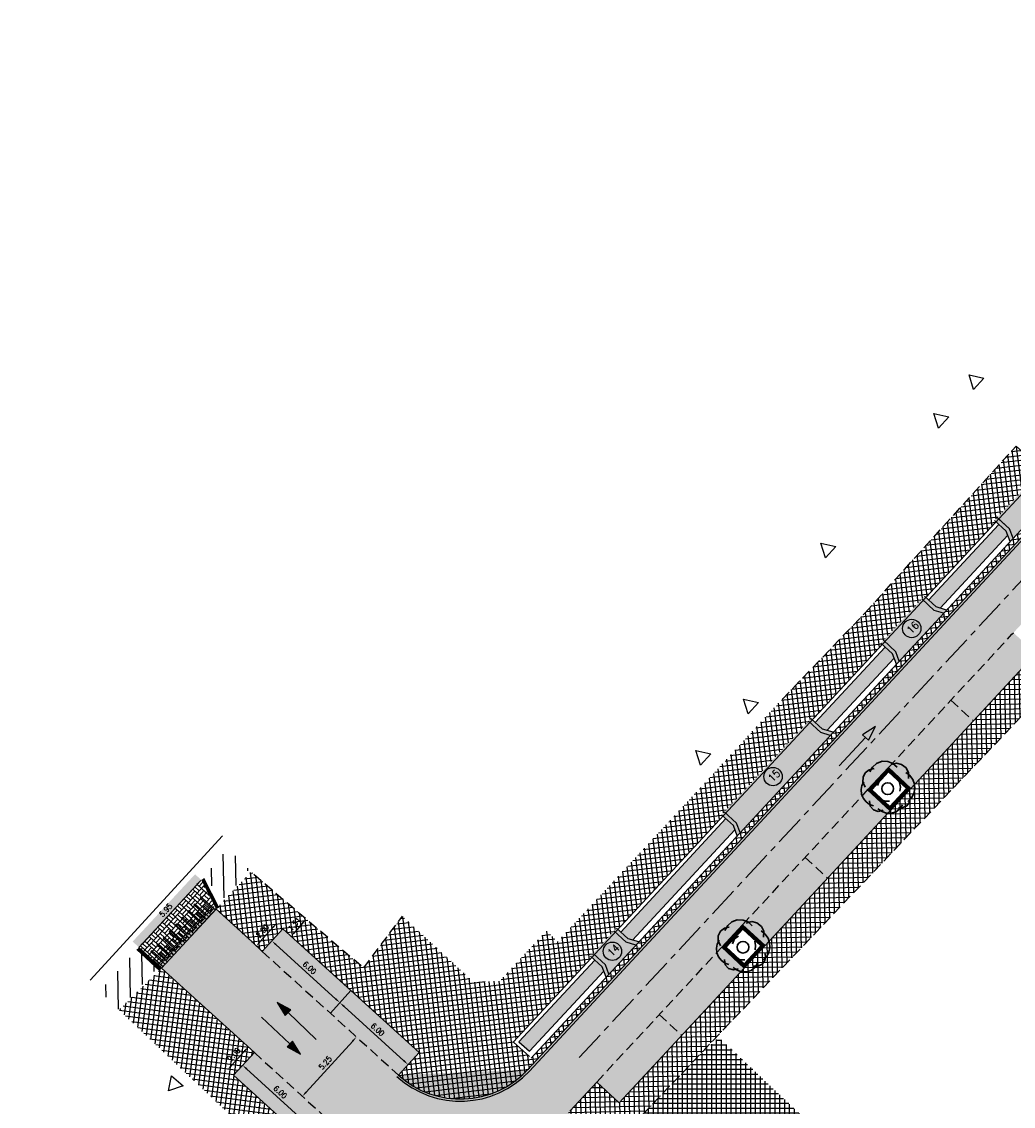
# Model space of a CAD drawing. Header units: metres. Extents: x 183890 to 185675, y 327401 to 328446.
# Tile 40 of 69: x 184162 to 184227, y 327908 to 327979. Entities that reach past the tile are written whole.
import ezdxf

# ---------------------------------------------------------------- set-up
doc = ezdxf.new("R2010")
doc.units = ezdxf.units.M
doc.header["$LTSCALE"] = 0.2
doc.header["$PDMODE"] = 35
doc.header["$PDSIZE"] = 0.2
for name, pattern in [('ACAD_ISO02W100', [15, 12, -3]), ('AM-AS', [16, 10, -2, 2, -2]), ('HIDDEN', [9.525, 6.35, -3.175]), ('HIDDEN2', [4.7625, 3.175, -1.5875])]:
    doc.linetypes.add(name, pattern=pattern)
for name, color, linetype, lineweight in [('N-WE-AM-AS-G', 10, 'AM-AS', 18), ('N-WE-VH-VERHARDING_BETONSTRAATSTEEN-A', 252, 'Continuous', 18), ('O_GRO_L_BOOM', 116, 'Continuous', 30), ('X-XX-AL-AANPIJLING-T25', 7, 'Continuous', 25)]:
    doc.layers.add(name, color=color, linetype=linetype, lineweight=lineweight)
for name, color, linetype in [('O_RIO_L_KOKER', 7, 'Continuous'), ('O_WEG_L_DETAIL', 7, 'Continuous'), ('O_WEGEN_A_ASFALT', 252, 'Continuous'), ('O_WEGEN_A_PVAK', 253, 'Continuous'), ('O_WEGEN_A_RIJWEG_GEB KL', 253, 'Continuous'), ('O_WEGEN_A_TROTTOIR', 252, 'Continuous'), ('O_WEGEN_brug', 254, 'Continuous'), ('O_WEGEN_HERSTRATEN', 253, 'Continuous'), ('O_WEGEN_L_2STREK', 3, 'Continuous'), ('O_WEGEN_L_OB 60x200', 2, 'HIDDEN'), ('O_WEGEN_L_P-VAK', 6, 'HIDDEN2'), ('O_WEGEN_L_RIJRICHTING', 3, 'Continuous'), ('O_WEGEN_L_TB18-20', 1, 'ACAD_ISO02W100'), ('O_WEGEN_T_BOOGSTRALEN', 7, 'Continuous'), ('O_WEGEN_T_MAATVOERING', 1, 'Continuous'), ('VOP-A', 7, 'Continuous'), ('Z_ZZZ_L_AAND_INRITTEN', 2, 'Continuous'), ('Z_ZZZ_Z_WERKGRENS', 3, 'FENCELINE2')]:
    doc.layers.add(name, color=color, linetype=linetype)
doc.styles.add('ROMANS', font='romans.shx', dxfattribs={"width": 0.9})
doc.styles.add('ROMANS1_200_25', font='romans.shx', dxfattribs={"width": 0.9, "height": 0.5})
doc.linetypes.add('FENCELINE2', pattern='A,6.35,-2.54,[132,ltypeshp.shx,S=2.54,R=0,X=-2.54,Y=0],-2.54,25.4', length=36.83)
doc.dimstyles.new('1_200', dxfattribs={"dimscale": 0.2, "dimtxt": 1.8, "dimasz": 1.8, "dimexe": 1.8, "dimexo": 0.625, "dimgap": 0.9, "dimtad": 1, "dimlfac": -1, "dimzin": 0, "dimdsep": 46, "dimtxsty": 'ROMANS', "dimcen": 0.9, "dimse1": 1, "dimse2": 1, "dimadec": 0, "dimazin": 0, "dimtfac": 1, "dimtix": 1, "dimtofl": 0, "dimtmove": 2, "dimatfit": 3, "dimfxl": 1, "dimtolj": 1, "dimtzin": 0, "dimarcsym": 0})

# ---------------------------------------------------------------- blocks, each defined once
blk = doc.blocks.new('Boom-2')
at = {"layer": 'O_GRO_L_BOOM'}
for p, q in [((-2.87, 3.75), (-2.12, 4.44)), ((-2.12, 4.44), (-1.08, 4.85)), ((-1.08, 4.85), (0, 4.8)), ((0, 4.8), (0.93, 4.43)), ((0.59, 4.22), (1.6, 4.49)), ((0.93, 4.43), (1.71, 3.73)), ((1.6, 4.49), (2.56, 4.25)), ((2.56, 4.25), (3.42, 3.61)), ((-4.64, 1.85), (-4.22, 2.7)), ((-4.22, 2.7), (-3.5, 3.25)), ((-3.5, 3.25), (-2.58, 3.46)), ((-3.38, 2.86), (-2.87, 3.75)), ((3.36, 2.75), (4.03, 2.22)), ((3.42, 3.61), (3.86, 2.7)), ((3.86, 2.7), (3.81, 1.62)), ((4.03, 2.22), (4.64, 1.42)), ((-4.99, -0.46), (-4.87, 0.31)), ((-4.87, 0.31), (-4.48, 1.02)), ((-4.65, 0.91), (-4.64, 1.85)), ((-4.22, 0.01), (-4.65, 0.91)), ((-1.96, 0.33), (-1.59, 1.26)), ((-1.59, 1.26), (-0.87, 1.81)), ((2.17, 0.86), (2.33, 0.02)), ((2.33, 0.02), (2.22, -0.76)), ((4.64, 1.42), (4.94, 0.55)), ((4.94, 0.55), (5.01, -0.34)), ((-4.91, -1.35), (-4.99, -0.46)), ((-4.58, -2.09), (-4.91, -1.35)), ((4.39, -2.01), (3.72, -2.65)), ((4.06, -1.28), (4.16, -2.03)), ((4.81, -1.17), (4.39, -2.01)), ((5.01, -0.34), (4.81, -1.17)), ((-4.08, -2.72), (-4.58, -2.09)), ((-3.41, -3.25), (-4.08, -2.72)), ((-3.34, -3.56), (-3.46, -2.58)), ((-2.67, -3.5), (-3.41, -3.25)), ((-2.7, -4.22), (-3.34, -3.56)), ((-0.5, -2.64), (-1.24, -2.39)), ((0.31, -2.62), (-0.5, -2.64)), ((2.22, -4.03), (1.51, -4.59)), ((2.79, -3.81), (1.98, -3.83)), ((2.7, -3.27), (2.22, -4.03)), ((3.52, -3.47), (2.79, -3.81)), ((4.05, -2.8), (3.52, -3.47)), ((4.16, -2.03), (4.05, -2.8)), ((-1.82, -4.51), (-2.7, -4.22)), ((-1.1, -4.54), (-1.86, -4.06)), ((-0.9, -4.29), (-1.82, -4.51)), ((-0.31, -4.87), (-1.1, -4.54)), ((0.63, -4.88), (-0.31, -4.87)), ((1.51, -4.59), (0.63, -4.88))]:
    blk.add_line(p, q, dxfattribs=at)
blk.add_circle((-0.03, -0.28), 1.1, dxfattribs=at)
blk = doc.blocks.new('*D91')
at = {"layer": 'Defpoints', "color": 0, "transparency": 16777216}
for p in [(184174.955, 327921.165), (184169.453, 327918.144), (184170.924, 327916.789)]:
    blk.add_point(p, dxfattribs=at)
at = {"layer": 'O_WEGEN_T_MAATVOERING', "color": 0, "lineweight": -2, "transparency": 16777216}
blk.add_line((184173.24, 327922.256), (184169.697, 327918.409), dxfattribs=at)
at = {"layer": 'O_WEGEN_T_MAATVOERING', "color": 0, "transparency": 16777216}
for points in [[(184173.196, 327922.296), (184173.284, 327922.215), (184173.484, 327922.52)], [(184169.653, 327918.45), (184169.741, 327918.369), (184169.453, 327918.144)]]:
    blk.add_solid(points, dxfattribs=at)
at = {"layer": 'O_WEGEN_T_MAATVOERING', "color": 0, "transparency": 16777216, "insert": (184171.204, 327920.576), "char_height": 0.36, "attachment_point": 5, "rotation": 47.34904, "style": 'ROMANS'}
blk.add_mtext('\\A1;5.95', dxfattribs=at)
blk = doc.blocks.new('*D97')
at = {"layer": 'Defpoints', "color": 0, "transparency": 16777216}
for p in [(184182.615, 327914.585), (184187.009, 327910.499), (184187.057, 327910.551)]:
    blk.add_point(p, dxfattribs=at)
at = {"layer": 'O_WEGEN_T_MAATVOERING', "color": 0, "lineweight": -2, "transparency": 16777216}
blk.add_line((184182.834, 327914.29), (184186.743, 327910.741), dxfattribs=at)
at = {"layer": 'O_WEGEN_T_MAATVOERING', "color": 0, "transparency": 16777216}
for points in [[(184182.874, 327914.335), (184182.794, 327914.246), (184182.568, 327914.532)], [(184186.783, 327910.785), (184186.703, 327910.696), (184187.009, 327910.499)]]:
    blk.add_solid(points, dxfattribs=at)
at = {"layer": 'O_WEGEN_T_MAATVOERING', "color": 0, "transparency": 16777216, "insert": (184185.031, 327912.782), "char_height": 0.36, "attachment_point": 5, "rotation": 317.75767, "style": 'ROMANS'}
blk.add_mtext('\\A1;6.00', dxfattribs=at)
blk = doc.blocks.new('*D98')
at = {"layer": 'Defpoints', "color": 0, "transparency": 16777216}
for p in [(184178.845, 327919.358), (184177.1, 327918.241), (184177.501, 327917.878)]:
    blk.add_point(p, dxfattribs=at)
at = {"layer": 'O_WEGEN_T_MAATVOERING', "color": 0, "lineweight": -2, "transparency": 16777216}
blk.add_line((184178.203, 327919.456), (184177.342, 327918.508), dxfattribs=at)
at = {"layer": 'O_WEGEN_T_MAATVOERING', "color": 0, "transparency": 16777216}
for points in [[(184178.159, 327919.496), (184178.247, 327919.415), (184178.445, 327919.722)], [(184177.298, 327918.548), (184177.387, 327918.468), (184177.1, 327918.241)]]:
    blk.add_solid(points, dxfattribs=at)
at = {"layer": 'O_WEGEN_T_MAATVOERING', "color": 0, "transparency": 16777216, "insert": (184177.506, 327919.224), "char_height": 0.36, "attachment_point": 5, "rotation": 47.75767, "style": 'ROMANS'}
blk.add_mtext('\\A1;2.00', dxfattribs=at)
blk = doc.blocks.new('*D99')
at = {"layer": 'Defpoints', "color": 0, "transparency": 16777216}
for p in [(184175.628, 327909.812), (184180.646, 327906.41), (184180.06, 327905.767)]:
    blk.add_point(p, dxfattribs=at)
at = {"layer": 'O_WEGEN_T_MAATVOERING', "color": 0, "lineweight": -2, "transparency": 16777216}
blk.add_line((184176.48, 327910.212), (184180.38, 327906.652), dxfattribs=at)
at = {"layer": 'O_WEGEN_T_MAATVOERING', "color": 0, "transparency": 16777216}
for points in [[(184176.521, 327910.256), (184176.44, 327910.167), (184176.214, 327910.454)], [(184180.421, 327906.697), (184180.34, 327906.608), (184180.646, 327906.41)]]:
    blk.add_solid(points, dxfattribs=at)
at = {"layer": 'O_WEGEN_T_MAATVOERING', "color": 0, "transparency": 16777216, "insert": (184178.673, 327908.698), "char_height": 0.36, "attachment_point": 5, "rotation": 317.615, "style": 'ROMANS'}
blk.add_mtext('\\A1;6.00', dxfattribs=at)
blk = doc.blocks.new('*D101')
at = {"layer": 'Defpoints', "color": 0, "transparency": 16777216}
for p in [(184180.494, 327919.899), (184179.384, 327918.862), (184179.515, 327918.75)]:
    blk.add_point(p, dxfattribs=at)
at = {"layer": 'O_WEGEN_T_MAATVOERING', "color": 0, "lineweight": -2, "transparency": 16777216}
blk.add_line((184180.129, 327919.737), (184179.617, 327919.136), dxfattribs=at)
at = {"layer": 'O_WEGEN_T_MAATVOERING', "color": 0, "transparency": 16777216}
for points in [[(184180.083, 327919.776), (184180.174, 327919.698), (184180.362, 327920.011)], [(184179.571, 327919.175), (184179.663, 327919.097), (184179.384, 327918.862)]]:
    blk.add_solid(points, dxfattribs=at)
at = {"layer": 'O_WEGEN_T_MAATVOERING', "color": 0, "transparency": 16777216, "insert": (184179.599, 327919.67), "char_height": 0.36, "attachment_point": 5, "rotation": 49.57529, "style": 'ROMANS'}
blk.add_mtext('\\A1;1.51', dxfattribs=at)
blk = doc.blocks.new('*D179')
at = {"layer": 'Defpoints', "color": 0, "transparency": 16777216}
for p in [(184182.671, 327913.183), (184179.144, 327909.311), (184180.116, 327908.425)]:
    blk.add_point(p, dxfattribs=at)
at = {"layer": 'O_WEGEN_T_MAATVOERING', "color": 0, "lineweight": -2, "transparency": 16777216}
blk.add_line((184183.401, 327912.031), (184180.359, 327908.691), dxfattribs=at)
at = {"layer": 'O_WEGEN_T_MAATVOERING', "color": 0, "transparency": 16777216}
for points in [[(184183.356, 327912.072), (184183.445, 327911.991), (184183.643, 327912.297)], [(184180.314, 327908.732), (184180.403, 327908.651), (184180.116, 327908.425)]]:
    blk.add_solid(points, dxfattribs=at)
at = {"layer": 'O_WEGEN_T_MAATVOERING', "color": 0, "transparency": 16777216, "insert": (184181.614, 327910.604), "char_height": 0.36, "attachment_point": 5, "rotation": 47.66948, "style": 'ROMANS'}
blk.add_mtext('\\A1;5.25', dxfattribs=at)
blk = doc.blocks.new('*D180')
at = {"layer": 'Defpoints', "color": 0, "transparency": 16777216}
for p in [(184178.173, 327918.618), (184182.615, 327914.585), (184182.568, 327914.532)]:
    blk.add_point(p, dxfattribs=at)
at = {"layer": 'O_WEGEN_T_MAATVOERING', "color": 0, "lineweight": -2, "transparency": 16777216}
blk.add_line((184178.392, 327918.324), (184182.301, 327914.774), dxfattribs=at)
at = {"layer": 'O_WEGEN_T_MAATVOERING', "color": 0, "transparency": 16777216}
for points in [[(184178.433, 327918.368), (184178.352, 327918.28), (184178.126, 327918.566)], [(184182.341, 327914.819), (184182.261, 327914.73), (184182.568, 327914.532)]]:
    blk.add_solid(points, dxfattribs=at)
at = {"layer": 'O_WEGEN_T_MAATVOERING', "color": 0, "transparency": 16777216, "insert": (184180.589, 327916.816), "char_height": 0.36, "attachment_point": 5, "rotation": 317.75767, "style": 'ROMANS'}
blk.add_mtext('\\A1;6.00', dxfattribs=at)
blk = doc.blocks.new('*D181')
at = {"layer": 'Defpoints', "color": 0, "transparency": 16777216}
for p in [(184176.984, 327911.282), (184175.239, 327910.165), (184175.639, 327909.802)]:
    blk.add_point(p, dxfattribs=at)
at = {"layer": 'O_WEGEN_T_MAATVOERING', "color": 0, "lineweight": -2, "transparency": 16777216}
blk.add_line((184176.341, 327911.379), (184175.481, 327910.432), dxfattribs=at)
at = {"layer": 'O_WEGEN_T_MAATVOERING', "color": 0, "transparency": 16777216}
for points in [[(184176.297, 327911.42), (184176.386, 327911.339), (184176.584, 327911.646)], [(184175.437, 327910.472), (184175.525, 327910.392), (184175.239, 327910.165)]]:
    blk.add_solid(points, dxfattribs=at)
at = {"layer": 'O_WEGEN_T_MAATVOERING', "color": 0, "transparency": 16777216, "insert": (184175.645, 327911.148), "char_height": 0.36, "attachment_point": 5, "rotation": 47.75767, "style": 'ROMANS'}
blk.add_mtext('\\A1;2.00', dxfattribs=at)

msp = doc.modelspace()

# ---------------------------------------------------------------- hatches: boundary and pattern name
at = {"layer": 'N-WE-VH-VERHARDING_BETONSTRAATSTEEN-A'}
h = msp.add_hatch(dxfattribs=at)
h.set_pattern_fill('AVH-BSS_KEIFORMAAT_BLOK', color=256, scale=2, angle=-42.50627, pattern_type=2)
h.set_pattern_definition([(317.49373, (184192.06035, 327482.8453), (0.2837818, 0.3096254), []), (317.49373, (184192.20224, 327483.0001), (0.5934072, 0.02584364), [0.42, -0.42]), (47.49373, (184192.06035, 327482.8453), (-0.3096254, 0.2837818), []), (47.49373, (184191.90554, 327482.9872), (-0.02584364, 0.5934072), [0.42, -0.42])])
h.paths.add_polyline_path([(184174.482, 327920.652), (184170.924, 327916.789), (184169.453, 327918.145), (184173.513, 327922.551)])
at = {"layer": 'O_RIO_L_KOKER'}
h = msp.add_hatch(color=143, dxfattribs=at)
h.dxf.hatch_style = 1
h.paths.add_polyline_path([(184226.159, 327945.053), (184226.055, 327945.324), (184225.567, 327945.768), (184220.984, 327940.823), (184221.468, 327940.375), (184221.747, 327940.293)])
h = msp.add_hatch(color=143, dxfattribs=at)
h.dxf.hatch_style = 1
h.paths.add_polyline_path([(184218.729, 327937.037), (184218.626, 327937.309), (184218.142, 327937.758), (184213.585, 327932.841), (184214.069, 327932.392), (184214.348, 327932.311)])
h = msp.add_hatch(color=143, dxfattribs=at)
h.dxf.hatch_style = 1
h.paths.add_polyline_path([(184208.343, 327925.832), (184208.241, 327926.104), (184207.757, 327926.553), (184200.894, 327919.149), (184201.378, 327918.7), (184201.657, 327918.619)])
h = msp.add_hatch(color=143, dxfattribs=at)
h.dxf.hatch_style = 1
h.paths.add_polyline_path([(184199.781, 327916.594), (184199.679, 327916.867), (184199.195, 327917.315), (184194.251, 327911.982), (184194.929, 327911.359)])
at = {"layer": 'O_WEG_L_DETAIL'}
h = msp.add_hatch(color=256, dxfattribs=at)
h.dxf.hatch_style = 1
h.paths.add_polyline_path([(184174.46, 327920.695), (184174.343, 327920.808), (184174.27, 327920.729), (184173.506, 327921.433), (184173.439, 327921.36), (184174.203, 327920.656), (184174.069, 327920.511), (184173.687, 327920.863), (184173.62, 327920.79), (184174.002, 327920.438), (184173.868, 327920.292), (184173.104, 327920.996), (184173.037, 327920.923), (184173.801, 327920.219), (184173.667, 327920.074), (184173.285, 327920.426), (184173.218, 327920.353), (184173.6, 327920.001), (184173.466, 327919.856), (184172.702, 327920.559), (184172.635, 327920.487), (184173.399, 327919.783), (184173.265, 327919.637), (184172.883, 327919.989), (184172.816, 327919.916), (184173.198, 327919.564), (184173.064, 327919.419), (184172.299, 327920.123), (184172.232, 327920.046), (184172.997, 327919.346), (184172.862, 327919.2), (184172.48, 327919.552), (184172.413, 327919.48), (184172.795, 327919.128), (184172.661, 327918.982), (184171.897, 327919.686), (184171.83, 327919.613), (184172.594, 327918.909), (184172.46, 327918.764), (184172.078, 327919.116), (184172.011, 327919.043), (184172.393, 327918.691), (184172.259, 327918.545), (184171.495, 327919.249), (184171.428, 327919.177), (184172.192, 327918.473), (184172.058, 327918.327), (184171.676, 327918.679), (184171.609, 327918.606), (184171.991, 327918.254), (184171.857, 327918.109), (184171.093, 327918.813), (184171.026, 327918.74), (184171.79, 327918.036), (184171.656, 327917.89), (184171.274, 327918.242), (184171.207, 327918.17), (184171.589, 327917.818), (184171.55, 327917.776), (184171.703, 327917.635), (184174.482, 327920.652)])
h = msp.add_hatch(color=256, dxfattribs=at)
h.dxf.hatch_style = 1
h.paths.add_polyline_path([(184170.775, 327916.934), (184170.932, 327916.799), (184172.546, 327918.55), (184172.393, 327918.691), (184172.264, 327918.55), (184171.499, 327919.254), (184171.433, 327919.178), (184172.197, 327918.478), (184172.062, 327918.332), (184171.68, 327918.684), (184171.613, 327918.611), (184171.995, 327918.259), (184171.861, 327918.114), (184171.097, 327918.818), (184171.03, 327918.745), (184171.794, 327918.041), (184171.66, 327917.895), (184171.278, 327918.247), (184171.211, 327918.175), (184171.593, 327917.823), (184171.459, 327917.677), (184170.695, 327918.381), (184170.628, 327918.308), (184171.392, 327917.604), (184171.258, 327917.459), (184170.876, 327917.811), (184170.809, 327917.738), (184171.191, 327917.386), (184171.057, 327917.24), (184170.293, 327917.944), (184170.226, 327917.872), (184170.99, 327917.168), (184170.856, 327917.022), (184170.474, 327917.374), (184170.407, 327917.301), (184170.789, 327916.949)])
at = {"layer": 'O_WEGEN_A_ASFALT'}
msp.add_hatch(color=256, dxfattribs=at).paths.add_polyline_path([(184173.513, 327922.551), (184173.113, 327922.92), (184169.041, 327918.525), (184169.454, 327918.146)])
at = {"layer": 'O_WEGEN_A_PVAK'}
for points in [[(184226.52, 327938.691), (184218.363, 327929.89), (184219.83, 327928.53), (184227.987, 327937.331)], [(184217.003, 327928.423), (184208.846, 327919.622), (184210.313, 327918.263), (184218.47, 327927.064)], [(184207.486, 327918.155), (184199.329, 327909.354), (184200.796, 327907.995), (184208.953, 327916.796)]]:
    msp.add_hatch(color=256, dxfattribs=at).paths.add_polyline_path(points)
at = {"layer": 'O_WEGEN_A_RIJWEG_GEB KL'}
h = msp.add_hatch(color=256, dxfattribs=at)
edge = h.paths.add_edge_path()
edge.add_line((184199.739, 327898.573), (184197.575, 327900.618))
edge.add_arc((184201.243, 327904.04), 5.017, 137.21579, 223.00174, ccw=False)
edge.add_line((184197.562, 327907.447), (184199.329, 327909.354))
edge.add_line((184199.329, 327909.354), (184236.431, 327949.384))
edge.add_line((184236.431, 327949.384), (184245.975, 327959.68))
edge.add_arc((184252.017, 327970.035), 11.989, 221.0541, 239.73866, ccw=False)
edge.add_arc((184238.606, 327965.348), 5.408, 315.99597, 323.90402, ccw=False)
edge.add_line((184242.496, 327961.59), (184194.83, 327910.164))
edge.add_arc((184190.429, 327914.242), 6, 227.61501, 317.17476, ccw=False)
edge.add_line((184186.385, 327909.811), (184183.353, 327905.493))
edge.add_line((184183.353, 327905.493), (184185.848, 327903.193))
edge.add_arc((184182.441, 327899.509), 5.018, -44.05926, 47.24116, ccw=False)
edge.add_line((184186.047, 327896.019), (184188.402, 327893.773))
edge.add_arc((184192.208, 327890.529), 5, 47.20361, 139.56013, ccw=False)
edge.add_line((184195.605, 327894.198), (184199.739, 327898.573))
msp.add_hatch(color=256, dxfattribs=at).paths.add_polyline_path([(184174.455, 327920.675), (184176.814, 327918.53), (184177.501, 327917.878), (184178.845, 327919.358), (184187.729, 327911.291), (184186.385, 327909.811), (184183.353, 327905.493), (184185.848, 327903.193), (184184.492, 327901.723), (184175.628, 327909.812), (184176.984, 327911.282), (184170.923, 327916.788)])
at = {"layer": 'O_WEGEN_A_TROTTOIR'}
h = msp.add_hatch(dxfattribs=at)
h.set_pattern_fill('ANSI37', color=256, scale=0.1, style=0)
h.set_pattern_definition([(97.00933, (184232.48636, 327976.8643), (-0.3151271, -0.0387448), []), (187.00933, (184232.48636, 327976.8643), (0.0387448, -0.3151271), [])])
edge = h.paths.add_edge_path()
edge.add_line((184237.44, 327977.519), (184238.467, 327976.717))
edge.add_line((184238.467, 327976.717), (184240.985, 327974.75))
edge.add_arc((184252.024, 327970.044), 12, 156.91155, 221.06264)
edge.add_arc((184238.927, 327965.096), 5, 317.17339, 324.06552, ccw=False)
edge.add_line((184242.594, 327961.697), (184241.343, 327960.347))
edge.add_line((184241.343, 327960.347), (184241.115, 327960.631))
edge.add_line((184241.115, 327960.631), (184239.979, 327961.684))
edge.add_line((184239.979, 327961.684), (184230.821, 327951.805))
edge.add_line((184230.821, 327951.805), (184230.726, 327951.893))
edge.add_line((184230.726, 327951.893), (184225.287, 327946.025))
edge.add_line((184225.287, 327946.025), (184225.386, 327945.934))
edge.add_line((184225.386, 327945.934), (184220.8, 327940.993))
edge.add_line((184220.8, 327940.993), (184220.705, 327941.081))
edge.add_line((184220.705, 327941.081), (184217.864, 327938.016))
edge.add_line((184217.864, 327938.016), (184217.959, 327937.927))
edge.add_line((184217.959, 327937.927), (184213.402, 327933.011))
edge.add_line((184213.402, 327933.011), (184213.307, 327933.099))
edge.add_line((184213.307, 327933.099), (184207.478, 327926.811))
edge.add_line((184207.478, 327926.811), (184207.574, 327926.723))
edge.add_line((184207.574, 327926.723), (184200.711, 327919.319))
edge.add_line((184200.711, 327919.319), (184200.616, 327919.407))
edge.add_line((184200.616, 327919.407), (184198.916, 327917.573))
edge.add_line((184198.916, 327917.573), (184199.012, 327917.485))
edge.add_line((184199.012, 327917.485), (184193.898, 327911.968))
edge.add_line((184193.898, 327911.968), (184195.038, 327910.918))
edge.add_line((184195.038, 327910.918), (184231.938, 327950.729))
edge.add_line((184231.938, 327950.729), (184241.081, 327960.594))
edge.add_line((184241.081, 327960.594), (184241.338, 327960.341))
edge.add_line((184241.338, 327960.341), (184229.823, 327947.918))
edge.add_line((184229.823, 327947.918), (184195.321, 327910.693))
edge.add_arc((184190.452, 327914.311), 6.066, 227.8926, 323.39106, ccw=False)
edge.add_line((184186.385, 327909.811), (184187.729, 327911.291))
edge.add_line((184187.729, 327911.291), (184178.845, 327919.358))
edge.add_line((184178.845, 327919.358), (184177.5, 327917.878))
edge.add_line((184177.5, 327917.878), (184174.484, 327920.648))
edge.add_line((184174.484, 327920.648), (184175.091, 327921.313))
edge.add_line((184175.091, 327921.313), (184176.782, 327923.085))
edge.add_line((184176.782, 327923.085), (184184.12, 327916.81))
edge.add_line((184184.12, 327916.81), (184186.649, 327920.186))
edge.add_line((184186.649, 327920.186), (184191.293, 327915.883))
edge.add_line((184191.293, 327915.883), (184193.003, 327915.948))
edge.add_line((184193.003, 327915.948), (184196.048, 327919.234))
edge.add_line((184196.048, 327919.234), (184196.783, 327918.528))
edge.add_line((184196.783, 327918.528), (184211.443, 327934.35))
edge.add_line((184211.443, 327934.35), (184216.847, 327939.998))
edge.add_line((184216.847, 327939.998), (184226.693, 327950.884))
edge.add_line((184226.693, 327950.884), (184227.161, 327950.448))
edge.add_line((184227.161, 327950.448), (184235.898, 327959.679))
edge.add_line((184235.898, 327959.679), (184238.449, 327964.707))
edge.add_line((184238.449, 327964.707), (184238.016, 327969.475))
edge.add_line((184238.016, 327969.475), (184236.792, 327973.149))
edge.add_line((184236.792, 327973.149), (184235.499, 327975.098))
edge.add_line((184235.499, 327975.098), (184234.117, 327976.528))
edge.add_line((184234.117, 327976.528), (184235.74, 327978.591))
edge.add_line((184235.74, 327978.591), (184237.316, 327977.362))
edge.add_line((184237.316, 327977.362), (184237.44, 327977.519))
h = msp.add_hatch(dxfattribs=at)
h.set_pattern_fill('ANSI37', color=256, scale=0.1, style=0)
h.set_pattern_definition([(91.25158, (184175.12587, 327907.19572), (-0.3174243, -0.006935), []), (181.25158, (184175.12587, 327907.19572), (0.006935, -0.3174243), [])])
edge = h.paths.add_edge_path()
edge.add_line((184247.872, 327958.785), (184246.055, 327956.825))
edge.add_line((184246.055, 327956.825), (184200.796, 327907.995))
edge.add_line((184200.796, 327907.995), (184199.329, 327909.354))
edge.add_line((184199.329, 327909.354), (184197.562, 327907.447))
edge.add_arc((184201.227, 327904.046), 5, 137.14028, 226.62135)
edge.add_line((184197.793, 327900.412), (184199.739, 327898.573))
edge.add_line((184199.739, 327898.573), (184199.876, 327898.719))
edge.add_line((184199.876, 327898.719), (184202.251, 327896.498))
edge.add_line((184202.251, 327896.498), (184203.012, 327897.324))
edge.add_line((184203.012, 327897.324), (184200.306, 327899.821))
edge.add_line((184200.306, 327899.821), (184199.827, 327900.182))
edge.add_arc((184201.861, 327902.387), 3, 136.4537, 227.30893, ccw=False)
edge.add_line((184199.686, 327904.454), (184226.284, 327932.436))
edge.add_line((184226.284, 327932.436), (184244.863, 327952.204))
edge.add_line((184244.863, 327952.204), (184249.472, 327955.348))
edge.add_line((184249.472, 327955.348), (184257.573, 327956.431))
edge.add_line((184257.573, 327956.431), (184263.828, 327954.28))
edge.add_line((184263.828, 327954.28), (184265.515, 327956.62))
edge.add_line((184265.515, 327956.62), (184259.726, 327960.842))
edge.add_arc((184252.024, 327970.044), 12, 256.94608, 309.92921, ccw=False)
edge.add_arc((184252.024, 327970.044), 12, 249.7588, 256.94608, ccw=False)
h = msp.add_hatch(dxfattribs=at)
h.set_pattern_fill('ANSI37', color=256, scale=0.1, style=0)
h.set_pattern_definition([(82.34754, (184037.04, 327702.93264), (-0.31467236, 0.0422795), []), (172.34754, (184037.04, 327702.93264), (-0.0422795, -0.31467236), [])])
edge = h.paths.add_edge_path()
edge.add_line((184170.924, 327916.789), (184168.162, 327914.068))
edge.add_line((184168.162, 327914.068), (184184.454, 327898.671))
edge.add_line((184184.454, 327898.671), (184178.245, 327892.018))
edge.add_line((184178.245, 327892.018), (184159.774, 327870.508))
edge.add_line((184159.774, 327870.508), (184152.066, 327861.389))
edge.add_line((184152.066, 327861.389), (184143.137, 327850.82))
edge.add_line((184143.137, 327850.82), (184133.161, 327839.094))
edge.add_line((184133.161, 327839.094), (184128.053, 327832.995))
edge.add_line((184128.053, 327832.995), (184120.988, 327824.56))
edge.add_line((184120.988, 327824.56), (184113.527, 327816.631))
edge.add_line((184113.527, 327816.631), (184112.276, 327815.34))
edge.add_line((184112.276, 327815.34), (184109.326, 327812.041))
edge.add_line((184109.326, 327812.041), (184106.376, 327808.742))
edge.add_line((184106.376, 327808.742), (184101.891, 327803.637))
edge.add_line((184101.891, 327803.637), (184098.017, 327799.213))
edge.add_line((184098.017, 327799.213), (184094.485, 327795.152))
edge.add_line((184094.485, 327795.152), (184089.864, 327789.84))
edge.add_line((184089.864, 327789.84), (184080.507, 327778.997))
edge.add_line((184080.507, 327778.997), (184072.107, 327769.269))
edge.add_line((184072.107, 327769.269), (184069.467, 327766.038))
edge.add_line((184069.467, 327766.038), (184065.885, 327762.22))
edge.add_line((184065.885, 327762.22), (184062.772, 327758.415))
edge.add_line((184062.772, 327758.415), (184057.054, 327752.018))
edge.add_line((184057.054, 327752.018), (184050.046, 327744.11))
edge.add_line((184050.046, 327744.11), (184035.761, 327727.99))
edge.add_line((184035.761, 327727.99), (184036.834, 327727.033))
edge.add_line((184036.834, 327727.033), (184058.029, 327750.82))
edge.add_line((184058.029, 327750.82), (184057.932, 327750.907))
edge.add_line((184057.932, 327750.907), (184061.66, 327755.088))
edge.add_line((184061.66, 327755.088), (184061.757, 327755.001))
edge.add_line((184061.757, 327755.001), (184064.659, 327758.271))
edge.add_line((184064.659, 327758.271), (184064.561, 327758.357))
edge.add_line((184064.561, 327758.357), (184067.53, 327761.739))
edge.add_line((184067.53, 327761.739), (184067.627, 327761.654))
edge.add_line((184067.627, 327761.654), (184078.206, 327773.709))
edge.add_line((184078.206, 327773.709), (184078.361, 327773.885))
edge.add_line((184078.361, 327773.885), (184078.263, 327773.97))
edge.add_line((184078.263, 327773.97), (184081.891, 327778.104))
edge.add_line((184081.891, 327778.104), (184081.988, 327778.019))
edge.add_line((184081.988, 327778.019), (184084.84, 327781.269))
edge.add_line((184084.84, 327781.269), (184084.743, 327781.355))
edge.add_line((184084.743, 327781.355), (184088.37, 327785.489))
edge.add_line((184088.37, 327785.489), (184088.468, 327785.403))
edge.add_line((184088.468, 327785.403), (184089.318, 327786.372))
edge.add_line((184089.318, 327786.372), (184095.901, 327793.873))
edge.add_line((184095.901, 327793.873), (184100.978, 327799.659))
edge.add_line((184100.978, 327799.659), (184100.881, 327799.745))
edge.add_line((184100.881, 327799.745), (184105.564, 327805.081))
edge.add_line((184105.564, 327805.081), (184105.661, 327804.995))
edge.add_line((184105.661, 327804.995), (184112.262, 327812.517))
edge.add_arc((184105.116, 327818.961), 9.623, 317.95753, 319.50613)
edge.add_arc((184109.212, 327809.14), 4.81, 47.95753, 49.50613)
edge.add_arc((184002.516, 327911.605), 147.727, 318.02167, 319.57028)
edge.add_arc((184118.172, 327819.388), 4.81, 228.19984, 229.74844)
edge.add_arc((183832.849, 328064.273), 376.066, 318.62851, 320.20152)
edge.add_line((184121.781, 327823.558), (184121.682, 327823.642))
edge.add_line((184121.682, 327823.642), (184124.414, 327826.848))
edge.add_line((184124.414, 327826.848), (184124.513, 327826.764))
edge.add_line((184124.513, 327826.764), (184132.996, 327836.717))
edge.add_line((184132.996, 327836.717), (184132.897, 327836.801))
edge.add_line((184132.897, 327836.801), (184136.464, 327840.987))
edge.add_line((184136.464, 327840.987), (184136.563, 327840.903))
edge.add_line((184136.563, 327840.903), (184141.661, 327846.885))
edge.add_line((184141.661, 327846.885), (184141.563, 327846.969))
edge.add_line((184141.563, 327846.969), (184144.288, 327850.167))
edge.add_line((184144.288, 327850.167), (184144.387, 327850.083))
edge.add_line((184144.387, 327850.083), (184153.07, 327860.271))
edge.add_line((184153.07, 327860.271), (184152.971, 327860.355))
edge.add_line((184152.971, 327860.355), (184155.89, 327863.78))
edge.add_line((184155.89, 327863.78), (184155.989, 327863.696))
edge.add_line((184155.989, 327863.696), (184160.786, 327869.324))
edge.add_line((184160.786, 327869.324), (184160.687, 327869.408))
edge.add_line((184160.687, 327869.408), (184164.23, 327873.566))
edge.add_line((184164.23, 327873.566), (184164.329, 327873.482))
edge.add_line((184164.329, 327873.482), (184168.616, 327878.512))
edge.add_line((184168.616, 327878.512), (184168.517, 327878.596))
edge.add_line((184168.517, 327878.596), (184170.139, 327880.499))
edge.add_line((184170.139, 327880.499), (184170.238, 327880.415))
edge.add_line((184170.238, 327880.415), (184184.826, 327897.532))
edge.add_line((184184.826, 327897.532), (184186.006, 327896.526))
edge.add_line((184186.006, 327896.526), (184174.704, 327883.265))
edge.add_line((184174.704, 327883.265), (184164.715, 327871.544))
edge.add_line((184164.715, 327871.544), (184157.281, 327862.822))
edge.add_line((184157.281, 327862.822), (184152.791, 327857.554))
edge.add_line((184152.791, 327857.554), (184143.001, 327846.067))
edge.add_line((184143.001, 327846.067), (184132.345, 327833.563))
edge.add_line((184132.345, 327833.563), (184123.001, 327822.6))
edge.add_line((184123.001, 327822.6), (184116.052, 327814.492))
edge.add_line((184116.052, 327814.492), (184110.707, 327808.396))
edge.add_line((184110.707, 327808.396), (184097.066, 327792.85))
edge.add_line((184097.066, 327792.85), (184068.627, 327760.443))
edge.add_line((184068.627, 327760.443), (184065.613, 327757.008))
edge.add_line((184065.613, 327757.008), (184063.127, 327754.209))
edge.add_line((184063.127, 327754.209), (184062.277, 327753.256))
edge.add_line((184062.277, 327753.256), (184055.091, 327745.196))
edge.add_line((184055.091, 327745.196), (184054.464, 327745.366))
edge.add_line((184054.464, 327745.366), (184053.741, 327746.011))
edge.add_line((184053.741, 327746.011), (184035.879, 327725.963))
edge.add_line((184035.879, 327725.963), (184037.294, 327724.701))
edge.add_line((184037.294, 327724.701), (184037.757, 327725.214))
edge.add_line((184037.757, 327725.214), (184036.414, 327726.412))
edge.add_line((184036.414, 327726.412), (184044.4, 327735.369))
edge.add_line((184044.4, 327735.369), (184045.743, 327734.171))
edge.add_line((184045.743, 327734.171), (184051.284, 327740.386))
edge.add_line((184051.284, 327740.386), (184059.934, 327750.087))
edge.add_line((184059.934, 327750.087), (184083.253, 327776.564))
edge.add_line((184083.253, 327776.564), (184097.631, 327792.948))
edge.add_line((184097.631, 327792.948), (184127.43, 327827.282))
edge.add_line((184127.43, 327827.282), (184139.751, 327841.699))
edge.add_line((184139.751, 327841.699), (184153.059, 327857.313))
edge.add_line((184153.059, 327857.313), (184171.263, 327878.673))
edge.add_line((184171.263, 327878.673), (184186.047, 327896.019))
edge.add_arc((184182.441, 327899.509), 5.018, 315.94074, 407.24116)
edge.add_line((184185.848, 327903.193), (184184.492, 327901.723))
edge.add_line((184184.492, 327901.723), (184175.628, 327909.812))
edge.add_line((184175.628, 327909.812), (184176.984, 327911.282))
edge.add_line((184176.984, 327911.282), (184170.924, 327916.789))
h = msp.add_hatch(dxfattribs=at)
h.set_pattern_fill('ANSI37', color=256, scale=0.1, angle=45, style=0)
h.paths.add_polyline_path([(184211.314, 327905.345), (184210.091, 327904.025), (184211.411, 327902.801), (184212.634, 327904.121)], flags=16)
edge = h.paths.add_edge_path()
edge.add_line((184210.877, 327900.822), (184212.504, 327901.72))
edge.add_arc((184213.377, 327900.93), 1.178, 136.72774, 137.85893, ccw=False)
edge.add_line((184212.519, 327901.737), (184213.656, 327902.944))
edge.add_arc((184213.437, 327903.15), 0.3, 316.72774, 406.70169)
edge.add_line((184213.643, 327903.368), (184215.108, 327904.887))
edge.add_line((184215.108, 327904.887), (184207.309, 327912.266))
edge.add_line((184207.309, 327912.266), (184205.873, 327910.964))
edge.add_line((184205.873, 327910.964), (184204.949, 327909.99))
edge.add_line((184204.949, 327909.99), (184203.305, 327908.261))
edge.add_line((184203.305, 327908.261), (184202.346, 327907.253))
edge.add_line((184202.346, 327907.253), (184199.686, 327904.454))
edge.add_arc((184201.861, 327902.387), 3, -117.89369, 136.4537, ccw=False)
edge.add_line((184200.457, 327899.735), (184200.306, 327899.821))
edge.add_line((184200.306, 327899.821), (184203.947, 327896.462))
edge.add_line((184203.947, 327896.462), (184207.357, 327900.2))
edge.add_line((184207.357, 327900.2), (184204.886, 327897.491))
edge.add_line((184204.886, 327897.491), (184206.419, 327896.056))
edge.add_line((184206.419, 327896.056), (184210.877, 327900.822))
edge = h.paths.add_edge_path()
edge.add_line((184221.684, 327888.075), (184221.027, 327888.69))
edge.add_arc((184220.822, 327888.471), 0.3, 46.90672, 136.90672)
edge.add_line((184220.603, 327888.676), (184217.731, 327885.606))
edge.add_arc((184217.366, 327885.948), 0.5, 227.29334, 316.90672, ccw=False)
edge.add_line((184217.027, 327885.581), (184206.445, 327895.347))
edge.add_arc((184206.784, 327895.715), 0.5, 136.90672, 227.29202, ccw=False)
edge.add_line((184206.419, 327896.056), (184204.886, 327897.491))
edge.add_line((184204.886, 327897.491), (184203.947, 327896.462))
edge.add_line((184203.947, 327896.462), (184203.013, 327897.324))
edge.add_line((184203.013, 327897.324), (184202.25, 327896.498))
edge.add_line((184202.25, 327896.498), (184202.861, 327895.934))
edge.add_line((184202.861, 327895.934), (184216.46, 327883.382))
edge.add_line((184216.46, 327883.382), (184216.692, 327883.17))
edge.add_arc((184217.112, 327883.677), 0.658, 230.37612, 317.14288)
edge.add_line((184217.594, 327883.229), (184218.056, 327883.735))
edge.add_arc((184217.835, 327883.937), 0.3, 317.59542, 407.59531)
edge.add_line((184218.037, 327884.159), (184219.018, 327885.226))
edge.add_arc((184219.223, 327885.445), 0.3, 226.90672, 316.90522)
edge.add_line((184219.442, 327885.24), (184221.698, 327887.651))
edge.add_arc((184221.479, 327887.856), 0.3, 316.90672, 406.90672)
at = {"layer": 'O_WEGEN_brug'}
h = msp.add_hatch(color=256, dxfattribs=at)
h.dxf.hatch_style = 1
h.paths.add_polyline_path([(184225.288, 327946.025), (184226.055, 327945.324), (184226.31, 327944.657), (184232.175, 327950.985), (184231.49, 327951.185), (184230.726, 327951.893)])
h = msp.add_hatch(color=256, dxfattribs=at)
h.dxf.hatch_style = 1
h.paths.add_polyline_path([(184217.864, 327938.016), (184218.626, 327937.31), (184218.878, 327936.639), (184222.155, 327940.174), (184221.468, 327940.375), (184220.705, 327941.081)])
h = msp.add_hatch(color=256, dxfattribs=at)
h.dxf.hatch_style = 1
h.paths.add_polyline_path([(184207.478, 327926.811), (184208.24, 327926.105), (184208.493, 327925.434), (184214.756, 327932.192), (184214.069, 327932.392), (184213.307, 327933.099)])
h = msp.add_hatch(color=256, dxfattribs=at)
h.dxf.hatch_style = 1
h.paths.add_polyline_path([(184198.916, 327917.573), (184199.678, 327916.867), (184199.931, 327916.197), (184202.065, 327918.5), (184201.378, 327918.7), (184200.616, 327919.407)])
at = {"layer": 'O_WEGEN_HERSTRATEN'}
h = msp.add_hatch(dxfattribs=at)
h.set_pattern_fill('ANSI31', color=256, scale=0.25, style=0)
h.set_pattern_definition([(91.2516, (184164.79124, 327916.728), (-0.79356, -0.017337), [])])
h.paths.add_polyline_path([(184176.633, 327923.234), (184175.271, 327924.601), (184173.651, 327922.695), (184175.094, 327921.31)])
h = msp.add_hatch(dxfattribs=at)
h.set_pattern_fill('ANSI31', color=256, scale=0.25, style=0)
h.set_pattern_definition([(91.252, (184164.094, 327916.92874), (-0.79356, -0.01734), [])])
h.paths.add_polyline_path([(184168.162, 327914.068), (184166.914, 327915.283), (184169.318, 327917.999), (184170.641, 327916.776)])
at = {"layer": 'O_WEGEN_L_RIJRICHTING'}
for points in [[(184217.523, 327932.561), (184216.677, 327932.029), (184217.057, 327931.677)], [(184178.48, 327914.551), (184179.001, 327913.698), (184179.358, 327914.073)], [(184179.993, 327911.172), (184179.471, 327912.025), (184179.114, 327911.65)]]:
    msp.add_hatch(color=256, dxfattribs=at).paths.add_polyline_path(points)

# ---------------------------------------------------------------- linework, layer by layer
at = {"layer": 'N-WE-AM-AS-G', "flags": 128}
msp.add_lwpolyline([(184198.189, 327910.956), (184243.775, 327960.139)], dxfattribs=at)
at = {"layer": 'O_RIO_L_KOKER'}
for p, q in [((184193.898, 327911.968), (184239.979, 327961.684)), ((184195.038, 327910.918), (184241.115, 327960.631)), ((184220.984, 327940.823), (184225.567, 327945.768)), ((184221.747, 327940.293), (184226.159, 327945.053)), ((184213.585, 327932.841), (184218.142, 327937.758)), ((184214.348, 327932.311), (184218.729, 327937.037)), ((184200.894, 327919.149), (184207.757, 327926.553)), ((184201.657, 327918.619), (184208.343, 327925.832)), ((184194.251, 327911.982), (184199.195, 327917.315)), ((184194.929, 327911.359), (184199.781, 327916.594)), ((184193.898, 327911.967), (184194.935, 327911.013)), ((184194.251, 327911.982), (184194.929, 327911.359))]:
    msp.add_line(p, q, dxfattribs=at)
for points in [[(184226.31, 327944.657), (184226.055, 327945.324), (184225.287, 327946.025)], [(184226.5, 327944.862), (184226.267, 327945.468), (184225.559, 327946.115)], [(184221.965, 327939.969), (184221.341, 327940.151), (184220.535, 327940.898)], [(184222.155, 327940.174), (184221.468, 327940.375), (184220.705, 327941.081)], [(184218.878, 327936.639), (184218.626, 327937.309), (184217.864, 327938.016)], [(184219.068, 327936.844), (184218.84, 327937.452), (184218.034, 327938.199)], [(184214.756, 327932.192), (184214.069, 327932.392), (184213.307, 327933.099)], [(184214.566, 327931.987), (184213.943, 327932.169), (184213.137, 327932.916)], [(184208.493, 327925.434), (184208.241, 327926.104), (184207.478, 327926.811)], [(184208.683, 327925.639), (184208.454, 327926.247), (184207.648, 327926.994)], [(184201.875, 327918.295), (184201.252, 327918.477), (184200.446, 327919.224)], [(184202.065, 327918.5), (184201.378, 327918.7), (184200.616, 327919.407)], [(184199.931, 327916.197), (184199.679, 327916.867), (184198.916, 327917.573)], [(184200.121, 327916.402), (184199.892, 327917.01), (184199.086, 327917.757)]]:
    msp.add_lwpolyline(points, dxfattribs=at)
at = {"layer": 'O_WEG_L_DETAIL'}
for points in [[(184174.482, 327920.652), (184174.127, 327920.267), (184172.546, 327918.55), (184171.703, 327917.635), (184171.55, 327917.776), (184171.589, 327917.818), (184171.207, 327918.17), (184171.274, 327918.242), (184171.656, 327917.89), (184171.79, 327918.036), (184171.026, 327918.74), (184171.093, 327918.813), (184171.857, 327918.109), (184171.991, 327918.254), (184171.609, 327918.606), (184171.676, 327918.679), (184172.058, 327918.327), (184172.192, 327918.473), (184171.428, 327919.177), (184171.495, 327919.249), (184172.259, 327918.545), (184172.393, 327918.691), (184172.011, 327919.043), (184172.078, 327919.116), (184172.46, 327918.764), (184172.594, 327918.909), (184171.83, 327919.613), (184171.897, 327919.686), (184172.661, 327918.982), (184172.795, 327919.128), (184172.413, 327919.48), (184172.48, 327919.552), (184172.862, 327919.2), (184172.997, 327919.346), (184172.232, 327920.046), (184172.299, 327920.123), (184173.064, 327919.419), (184173.198, 327919.564), (184172.816, 327919.916), (184172.883, 327919.989), (184173.265, 327919.637), (184173.399, 327919.783), (184172.635, 327920.487), (184172.702, 327920.559), (184173.466, 327919.856), (184173.6, 327920.001), (184173.218, 327920.353), (184173.285, 327920.426), (184173.667, 327920.074), (184173.801, 327920.219), (184173.037, 327920.923), (184173.104, 327920.996), (184173.868, 327920.292), (184173.974, 327920.407), (184174.002, 327920.438), (184173.62, 327920.79), (184173.687, 327920.863), (184174.069, 327920.511), (184174.203, 327920.656), (184173.439, 327921.36), (184173.506, 327921.433), (184174.27, 327920.729), (184174.343, 327920.808)], [(184170.775, 327916.934), (184170.789, 327916.949), (184170.407, 327917.301), (184170.474, 327917.374), (184170.856, 327917.022), (184170.99, 327917.168), (184170.226, 327917.872), (184170.293, 327917.944), (184171.057, 327917.24), (184171.191, 327917.386), (184170.809, 327917.738), (184170.876, 327917.811), (184171.258, 327917.459), (184171.392, 327917.604), (184170.628, 327918.308), (184170.695, 327918.381), (184171.459, 327917.677), (184171.565, 327917.792), (184171.593, 327917.823), (184171.211, 327918.175), (184171.278, 327918.247), (184171.66, 327917.895), (184171.794, 327918.041), (184171.03, 327918.745), (184171.097, 327918.818), (184171.861, 327918.114), (184171.995, 327918.259), (184171.613, 327918.611), (184171.68, 327918.684), (184172.062, 327918.332), (184172.197, 327918.478), (184171.433, 327919.178), (184171.499, 327919.254), (184172.264, 327918.55), (184172.393, 327918.691), (184172.546, 327918.55), (184171.718, 327917.651), (184170.932, 327916.799)]]:
    msp.add_lwpolyline(points, dxfattribs=at)
at = {"layer": 'O_WEGEN_L_2STREK', "color": 250, "linetype": 'Continuous'}
msp.add_line((184194.932, 327910.069), (184243.139, 327962.078), dxfattribs=at)
at = {"layer": 'O_WEGEN_L_2STREK', "linetype": 'Continuous'}
for p, q in [((184219.83, 327928.53), (184227.987, 327937.331)), ((184210.313, 327918.263), (184218.606, 327927.21)), ((184200.796, 327907.995), (184209.225, 327917.089))]:
    msp.add_line(p, q, dxfattribs=at)
at = {"layer": 'O_WEGEN_L_2STREK', "linetype": 'Continuous', "flags": 128}
msp.add_lwpolyline([(184194.83, 327910.164), (184242.594, 327961.697, 0.030082), (184242.976, 327962.161)], format="xyb", dxfattribs=at)
at = {"layer": 'O_WEGEN_L_2STREK', "linetype": 'Continuous'}
for points in [[(184176.814, 327918.53), (184174.455, 327920.675)], [(184178.845, 327919.358), (184177.501, 327917.878)], [(184178.845, 327919.358), (184183.287, 327915.325)], [(184177.501, 327917.878), (184176.814, 327918.53)], [(184173.284, 327914.645), (184170.924, 327916.789)], [(184183.287, 327915.325), (184181.943, 327913.844)], [(184187.729, 327911.291), (184183.287, 327915.325)], [(184176.984, 327911.282), (184173.284, 327914.645)], [(184176.984, 327911.282), (184175.628, 327909.812)], [(184187.729, 327911.291), (184186.385, 327909.811)], [(184175.628, 327909.812), (184184.492, 327901.723)]]:
    msp.add_lwpolyline(points, dxfattribs=at)
at = {"layer": 'O_WEGEN_L_2STREK', "linetype": 'Continuous', "flags": 128}
for points in [[(184197.562, 327907.447), (184199.329, 327909.354)], [(184200.796, 327907.995), (184199.329, 327909.354)]]:
    msp.add_lwpolyline(points, dxfattribs=at)
at = {"layer": 'O_WEGEN_L_2STREK', "color": 250, "linetype": 'Continuous'}
msp.add_arc((184190.429, 327914.242), 6.14, 227.615, 317.17477, dxfattribs=at)
at = {"layer": 'O_WEGEN_L_2STREK', "linetype": 'Continuous'}
msp.add_arc((184190.429, 327914.242), 6, 227.615, 317.17477, dxfattribs=at)
at = {"layer": 'O_WEGEN_L_OB 60x200', "ltscale": 0.5}
for points in [[(184211.443, 327934.35), (184216.847, 327939.998), (184226.693, 327950.884), (184227.161, 327950.448), (184229.2, 327952.623), (184235.898, 327959.679)], [(184199.686, 327904.454), (184232.473, 327938.948), (184244.863, 327952.204), (184249.472, 327955.348), (184257.573, 327956.431), (184263.23, 327954.485)], [(184176.94, 327922.926), (184184.12, 327916.81), (184186.649, 327920.186)]]:
    msp.add_lwpolyline(points, dxfattribs=at)
at = {"layer": 'O_WEGEN_L_P-VAK'}
for p, q in [((184226.425, 327938.588), (184226.52, 327938.691)), ((184218.363, 327929.89), (184226.425, 327938.588)), ((184222.442, 327934.29), (184223.908, 327932.931)), ((184208.846, 327919.622), (184217.044, 327928.467)), ((184199.329, 327909.354), (184207.486, 327918.155))]:
    msp.add_line(p, q, dxfattribs=at)
at = {"layer": 'O_WEGEN_L_P-VAK', "flags": 128}
for points in [[(184212.925, 327924.023), (184214.391, 327922.663)], [(184203.408, 327913.755), (184204.874, 327912.395)]]:
    msp.add_lwpolyline(points, dxfattribs=at)
at = {"layer": 'O_WEGEN_L_P-VAK'}
for points in [[(184177.501, 327917.878), (184186.385, 327909.811)], [(184176.984, 327911.282), (184185.848, 327903.193)]]:
    msp.add_lwpolyline(points, dxfattribs=at)
at = {"layer": 'O_WEGEN_L_RIJRICHTING'}
for points in [[(184217.523, 327932.561), (184216.677, 327932.029), (184217.057, 327931.677)], [(184178.48, 327914.551), (184179.001, 327913.698), (184179.358, 327914.073)], [(184179.993, 327911.172), (184179.471, 327912.025), (184179.114, 327911.65)]]:
    msp.add_lwpolyline(points, close=True, dxfattribs=at)
for points in [[(184215.144, 327929.995), (184216.867, 327931.853)], [(184181.016, 327912.139), (184179.18, 327913.886)], [(184177.457, 327913.584), (184179.293, 327911.838)]]:
    msp.add_lwpolyline(points, dxfattribs=at)
at = {"layer": 'O_WEGEN_L_TB18-20', "ltscale": 0.5, "const_width": 0.2, "flags": 128}
for points in [[(184217.145, 327928.428), (184218.368, 327929.749), (184219.688, 327928.525), (184218.465, 327927.205)], [(184207.628, 327918.161), (184208.851, 327919.481), (184210.171, 327918.257), (184208.948, 327916.937)]]:
    msp.add_lwpolyline(points, close=True, dxfattribs=at)
at = {"layer": 'O_WEGEN_L_TB18-20', "linetype": 'Continuous', "ltscale": 0.5}
for points in [[(184217.003, 327928.423), (184218.363, 327929.89), (184219.83, 327928.53), (184218.47, 327927.064)], [(184217.286, 327928.434), (184218.374, 327929.607), (184219.547, 327928.52), (184218.459, 327927.346)], [(184207.486, 327918.155), (184208.846, 327919.622), (184210.313, 327918.263), (184208.953, 327916.796)], [(184207.769, 327918.166), (184208.857, 327919.34), (184210.03, 327918.252), (184208.942, 327917.078)]]:
    msp.add_lwpolyline(points, close=True, dxfattribs=at)
for points in [[(184173.484, 327922.52), (184169.453, 327918.144)], [(184174.663, 327920.739), (184173.691, 327922.642)], [(184174.481, 327920.651), (184170.924, 327916.789)], [(184174.484, 327920.648), (184174.46, 327920.695)], [(184170.924, 327916.789), (184169.454, 327918.146)], [(184170.788, 327916.642), (184169.318, 327917.999)]]:
    msp.add_lwpolyline(points, dxfattribs=at)
at = {"layer": 'O_WEGEN_L_TB18-20', "ltscale": 0.5, "const_width": 0.2, "flags": 128}
for points in [[(184174.574, 327920.693), (184173.602, 327922.597)], [(184170.856, 327916.716), (184169.386, 327918.072)]]:
    msp.add_lwpolyline(points, dxfattribs=at)
at = {"layer": 'VOP-A'}
for centre in [(184219.884, 327938.969), (184210.831, 327929.298), (184200.351, 327917.894)]:
    msp.add_circle(centre, 0.6, dxfattribs=at)
at = {"layer": 'X-XX-AL-AANPIJLING-T25', "flags": 128}
msp.add_lwpolyline([(184225.457, 327946.208), (184226.267, 327945.468)], dxfattribs=at)
at = {"layer": 'Z_ZZZ_L_AAND_INRITTEN'}
for p, q in [((184223.92, 327954.57), (184223.623, 327955.525)), ((184223.623, 327955.525), (184224.598, 327955.305)), ((184224.598, 327955.305), (184223.92, 327954.57)), ((184221.621, 327952.054), (184221.323, 327953.008)), ((184221.323, 327953.008), (184222.299, 327952.788)), ((184222.299, 327952.788), (184221.621, 327952.054)), ((184214.253, 327943.591), (184213.957, 327944.547)), ((184213.957, 327944.547), (184214.932, 327944.325)), ((184214.932, 327944.325), (184214.253, 327943.591)), ((184209.202, 327933.403), (184208.907, 327934.359)), ((184208.907, 327934.359), (184209.882, 327934.137)), ((184209.882, 327934.137), (184209.202, 327933.403)), ((184206.089, 327930.043), (184205.794, 327930.998)), ((184205.794, 327930.998), (184206.769, 327930.776)), ((184206.769, 327930.776), (184206.089, 327930.043)), ((184171.38, 327908.785), (184171.585, 327909.764)), ((184171.585, 327909.764), (184172.33, 327909.098)), ((184172.33, 327909.098), (184171.38, 327908.785))]:
    msp.add_line(p, q, dxfattribs=at)
at = {"layer": 'Z_ZZZ_Z_WERKGRENS', "ltscale": 0.2}
msp.add_line((184166.264, 327916.004), (184174.894, 327925.431), dxfattribs=at)

# ---------------------------------------------------------------- block references
at = {"layer": 'O_GRO_L_BOOM', "xscale": 0.3500000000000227, "yscale": 0.3500000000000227, "zscale": 0.3500000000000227}
for p in [(184218.328, 327928.608), (184208.879, 327918.254)]:
    msp.add_blockref('Boom-2', p, dxfattribs=at)

# ---------------------------------------------------------------- texts
at = {"layer": 'O_WEGEN_T_BOOGSTRALEN', "char_height": 0.5, "width": 4.37417, "attachment_point": 1, "rotation": 45.47487, "style": 'ROMANS1_200_25'}
for s, insert in [('16', (184219.501, 327938.93)), ('15', (184210.448, 327929.258)), ('14', (184199.969, 327917.855))]:
    msp.add_mtext(s, dxfattribs=dict(at, insert=insert))

# ---------------------------------------------------------------- dimensions: what is measured, and where the dimension line sits
at = {"layer": 'O_WEGEN_T_MAATVOERING'}
for p1, p2, distance, picture, middle in [((184174.955, 327921.165), (184170.924, 327916.789), -2, '*D91', (184171.204, 327920.576)), ((184178.845, 327919.358), (184177.501, 327917.878), -0.541, '*D98', (184177.506, 327919.224)), ((184180.494, 327919.899), (184179.515, 327918.75), -0.173, '*D101', (184179.599, 327919.67)), ((184178.173, 327918.618), (184182.615, 327914.585), -0.07, '*D180', (184180.589, 327916.816)), ((184182.615, 327914.585), (184187.057, 327910.551), -0.07, '*D97', (184185.031, 327912.782)), ((184176.984, 327911.282), (184175.639, 327909.802), -0.541, '*D181', (184175.645, 327911.148)), ((184175.628, 327909.812), (184180.06, 327905.767), 0.87, '*D99', (184178.673, 327908.698))]:
    dim = msp.add_aligned_dim(p1=p1, p2=p2, distance=distance, dimstyle='1_200', dxfattribs=at)
    dim.commit()
    dim.dimension.update_dxf_attribs({"geometry": picture, "text_midpoint": middle})
dim = msp.add_aligned_dim(p1=(184182.671, 327913.183), p2=(184179.144, 327909.311), distance=1.316, text='5.25', dimstyle='1_200', dxfattribs=at)
dim.commit()
dim.dimension.update_dxf_attribs({"geometry": '*D179', "text_midpoint": (184181.614, 327910.604)})

doc.saveas('drawing.dxf')
